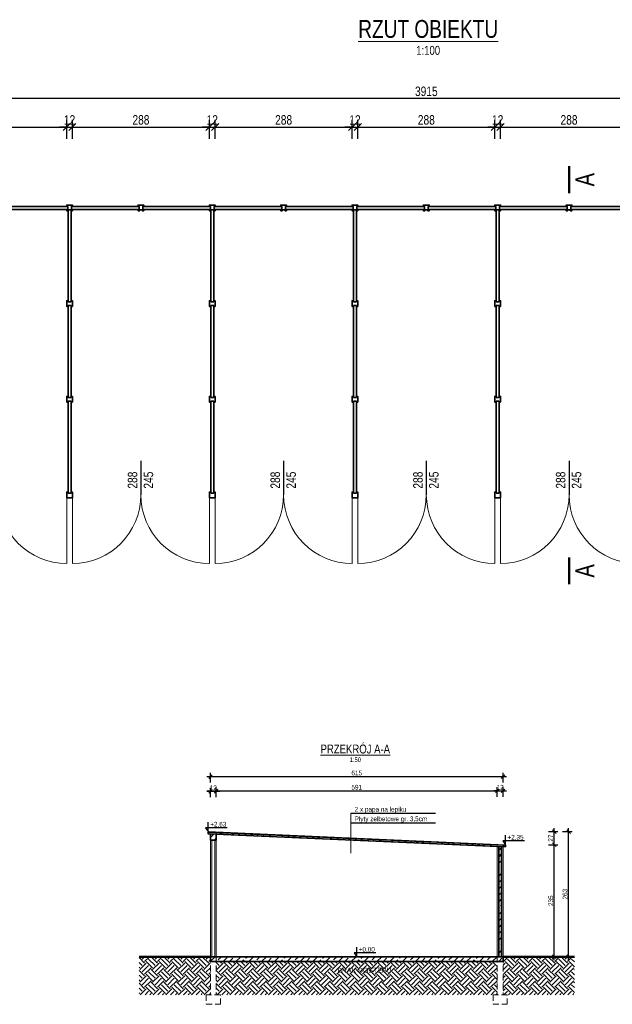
# Model space of a CAD drawing. Header units: centimetres. Extents: x 486002 to 490080, y 148030 to 150099.
# Tile 2 of 3: x 487253 to 488499, y 148030 to 150099. Entities that reach past the tile are written whole.
import ezdxf
from ezdxf.enums import TextEntityAlignment as Align

# ---------------------------------------------------------------- set-up
doc = ezdxf.new("R2010")
doc.units = ezdxf.units.CM
doc.header["$LTSCALE"] = 100
doc.linetypes.add('HIDDEN', pattern=[0.375, 0.25, -0.125])
for name, color, linetype, lineweight in [('0.50', 3, 'Continuous', 50), ('00RamTab-T', 2, 'Continuous', 35), ('1_Widoki', 1, 'Continuous', 18), ('1_Ściany przekrój', 2, 'Continuous', 35), ('2_Stolarka', 6, 'Continuous', 18), ('3_Opisy', 4, 'Continuous', 15), ('4_Wymiary', 1, 'Continuous', 13), ('7_Przerywane', 9, 'HIDDEN', 9), ('9_Pomocnicze', 9, 'Continuous', 9)]:
    doc.layers.add(name, color=color, linetype=linetype, lineweight=lineweight)
doc.styles.add('CDMSTYLE', font='CDMSIMPL', dxfattribs={"width": 0.8, "bigfont": 'CDMBIGPL'})
doc.dimstyles.new('CDM-CM100CM', dxfattribs={"dimscale": 10, "dimtxt": 2, "dimasz": 1.5, "dimexe": 1.5, "dimexo": 0, "dimgap": 0.5, "dimtad": 1, "dimdec": 0, "dimrnd": 0.1, "dimzin": 9, "dimtxsty": 'CDMSTYLE', "dimblk": 'OBLIQUE', "dimcen": 2.5, "dimdle": 1.5, "dimclrd": 9, "dimclre": 9, "dimadec": 1, "dimazin": 2, "dimtfac": 1, "dimtdec": 0, "dimtix": 1, "dimtmove": 1, "dimatfit": 3, "dimldrblk": 'DOT', "dimfxlon": 1, "dimtvp": 1, "dimtolj": 1, "dimtzin": 0, "dimlwd": 25, "dimlwe": 25, "dimarcsym": 0})
doc.dimstyles.new('CDM-CM50CM', dxfattribs={"dimscale": 5, "dimtxt": 2, "dimasz": 1.5, "dimexe": 1.5, "dimexo": 0, "dimgap": 0.5, "dimtad": 1, "dimdec": 0, "dimrnd": 0.1, "dimzin": 9, "dimtxsty": 'CDMSTYLE', "dimblk": 'OBLIQUE', "dimcen": 2.5, "dimdle": 1.5, "dimclrd": 9, "dimclre": 9, "dimadec": 1, "dimazin": 2, "dimtfac": 1, "dimtdec": 0, "dimtix": 1, "dimtmove": 1, "dimatfit": 3, "dimldrblk": 'DOT', "dimfxlon": 1, "dimtvp": 1, "dimtolj": 1, "dimtzin": 0, "dimlwd": 25, "dimlwe": 25, "dimarcsym": 0})
pattern_1 = [(45, (-1148.308, 392.354), (-13.4703842, 13.4703842), []), (45, (-1134.838, 392.354), (-13.4703842, 13.4703842), [9.525, -4.7625])]

# ---------------------------------------------------------------- blocks, each defined once
blk = doc.blocks.new('_OBLIQUE')
at = {"color": 0, "linetype": 'ByBlock'}
blk.add_line((-0.5, -0.5), (0.5, 0.5), dxfattribs=at)
blk = doc.blocks.new('*D6556')
at = {"layer": '4_Wymiary', "color": 9, "lineweight": 25}
for p, q in [((487048.9, 149872.9), (487366.9, 149872.9)), ((487063.9, 149847.9), (487063.9, 149887.9)), ((487351.9, 149847.9), (487351.9, 149887.9))]:
    blk.add_line(p, q, dxfattribs=at)
at = {"layer": 'Defpoints', "color": 0}
for p in [(487351.9, 149872.9), (487063.9, 149709.1), (487351.9, 149709.1)]:
    blk.add_point(p, dxfattribs=at)
at = {"layer": '4_Wymiary', "color": 9, "linetype": 'ByBlock', "lineweight": 25, "xscale": 15, "yscale": 15, "zscale": 15, "rotation": 180}
blk.add_blockref('_OBLIQUE', (487063.9, 149872.9), dxfattribs=at)
at = {"layer": '4_Wymiary', "color": 9, "linetype": 'ByBlock', "lineweight": 25, "xscale": 15, "yscale": 15, "zscale": 15}
blk.add_blockref('_OBLIQUE', (487351.9, 149872.9), dxfattribs=at)
at = {"layer": '4_Wymiary', "color": 0, "insert": (487207.9, 149887.9), "char_height": 20, "attachment_point": 5, "style": 'CDMSTYLE'}
blk.add_mtext('\\A1;288', dxfattribs=at)
blk = doc.blocks.new('_DOT')
at = {"color": 0, "linetype": 'ByBlock'}
blk.add_line((-0.5, 0), (-1, 0), dxfattribs=at)
at = {"color": 0, "linetype": 'ByBlock', "const_width": 0.5}
blk.add_lwpolyline([(-0.25, 0, 1), (0.25, 0, 1)], format="xyb", close=True, dxfattribs=at)
blk = doc.blocks.new('*D6557')
at = {"layer": '4_Wymiary', "color": 9, "lineweight": 25}
for p, q in [((487336.9, 149872.9), (487378.9, 149872.9)), ((487351.9, 149872.9), (487336.9, 149872.9)), ((487351.9, 149847.9), (487351.9, 149887.9)), ((487363.9, 149847.9), (487363.9, 149887.9)), ((487363.9, 149872.9), (487378.9, 149872.9))]:
    blk.add_line(p, q, dxfattribs=at)
at = {"layer": 'Defpoints', "color": 0}
for p in [(487363.9, 149872.9), (487351.9, 149709.1), (487363.9, 149709.1)]:
    blk.add_point(p, dxfattribs=at)
at = {"layer": '4_Wymiary', "color": 9, "linetype": 'ByBlock', "lineweight": 25, "xscale": 15, "yscale": 15, "zscale": 15}
blk.add_blockref('_OBLIQUE', (487351.9, 149872.9), dxfattribs=at)
at = {"layer": '4_Wymiary', "color": 9, "linetype": 'ByBlock', "lineweight": 25, "xscale": 15, "yscale": 15, "zscale": 15, "rotation": 180}
blk.add_blockref('_OBLIQUE', (487363.9, 149872.9), dxfattribs=at)
at = {"layer": '4_Wymiary', "color": 0, "insert": (487357.9, 149887.9), "char_height": 20, "attachment_point": 5, "style": 'CDMSTYLE'}
blk.add_mtext('\\A1;12', dxfattribs=at)
blk = doc.blocks.new('*D6558')
at = {"layer": '4_Wymiary', "color": 9, "lineweight": 25}
for p, q in [((487348.9, 149872.9), (487666.9, 149872.9)), ((487363.9, 149847.9), (487363.9, 149887.9)), ((487651.9, 149847.9), (487651.9, 149887.9))]:
    blk.add_line(p, q, dxfattribs=at)
at = {"layer": 'Defpoints', "color": 0}
for p in [(487651.9, 149872.9), (487363.9, 149709.1), (487651.9, 149709.1)]:
    blk.add_point(p, dxfattribs=at)
at = {"layer": '4_Wymiary', "color": 9, "linetype": 'ByBlock', "lineweight": 25, "xscale": 15, "yscale": 15, "zscale": 15, "rotation": 180}
blk.add_blockref('_OBLIQUE', (487363.9, 149872.9), dxfattribs=at)
at = {"layer": '4_Wymiary', "color": 9, "linetype": 'ByBlock', "lineweight": 25, "xscale": 15, "yscale": 15, "zscale": 15}
blk.add_blockref('_OBLIQUE', (487651.9, 149872.9), dxfattribs=at)
at = {"layer": '4_Wymiary', "color": 0, "insert": (487507.9, 149887.9), "char_height": 20, "attachment_point": 5, "style": 'CDMSTYLE'}
blk.add_mtext('\\A1;288', dxfattribs=at)
blk = doc.blocks.new('*D6559')
at = {"layer": '4_Wymiary', "color": 9, "lineweight": 25}
for p, q in [((487636.9, 149872.9), (487678.9, 149872.9)), ((487651.9, 149872.9), (487636.9, 149872.9)), ((487651.9, 149847.9), (487651.9, 149887.9)), ((487663.9, 149847.9), (487663.9, 149887.9)), ((487663.9, 149872.9), (487678.9, 149872.9))]:
    blk.add_line(p, q, dxfattribs=at)
at = {"layer": 'Defpoints', "color": 0}
for p in [(487663.9, 149872.9), (487651.9, 149709.1), (487663.9, 149709.1)]:
    blk.add_point(p, dxfattribs=at)
at = {"layer": '4_Wymiary', "color": 9, "linetype": 'ByBlock', "lineweight": 25, "xscale": 15, "yscale": 15, "zscale": 15}
blk.add_blockref('_OBLIQUE', (487651.9, 149872.9), dxfattribs=at)
at = {"layer": '4_Wymiary', "color": 9, "linetype": 'ByBlock', "lineweight": 25, "xscale": 15, "yscale": 15, "zscale": 15, "rotation": 180}
blk.add_blockref('_OBLIQUE', (487663.9, 149872.9), dxfattribs=at)
at = {"layer": '4_Wymiary', "color": 0, "insert": (487657.9, 149887.9), "char_height": 20, "attachment_point": 5, "style": 'CDMSTYLE'}
blk.add_mtext('\\A1;12', dxfattribs=at)
blk = doc.blocks.new('*D6560')
at = {"layer": '4_Wymiary', "color": 9, "lineweight": 25}
for p, q in [((487648.9, 149872.9), (487966.9, 149872.9)), ((487663.9, 149847.9), (487663.9, 149887.9)), ((487951.9, 149847.9), (487951.9, 149887.9))]:
    blk.add_line(p, q, dxfattribs=at)
at = {"layer": 'Defpoints', "color": 0}
for p in [(487951.9, 149872.9), (487663.9, 149709.1), (487951.9, 149709.1)]:
    blk.add_point(p, dxfattribs=at)
at = {"layer": '4_Wymiary', "color": 9, "linetype": 'ByBlock', "lineweight": 25, "xscale": 15, "yscale": 15, "zscale": 15, "rotation": 180}
blk.add_blockref('_OBLIQUE', (487663.9, 149872.9), dxfattribs=at)
at = {"layer": '4_Wymiary', "color": 9, "linetype": 'ByBlock', "lineweight": 25, "xscale": 15, "yscale": 15, "zscale": 15}
blk.add_blockref('_OBLIQUE', (487951.9, 149872.9), dxfattribs=at)
at = {"layer": '4_Wymiary', "color": 0, "insert": (487807.9, 149887.9), "char_height": 20, "attachment_point": 5, "style": 'CDMSTYLE'}
blk.add_mtext('\\A1;288', dxfattribs=at)
blk = doc.blocks.new('*D6561')
at = {"layer": '4_Wymiary', "color": 9, "lineweight": 25}
for p, q in [((487936.9, 149872.9), (487978.9, 149872.9)), ((487951.9, 149872.9), (487936.9, 149872.9)), ((487951.9, 149847.9), (487951.9, 149887.9)), ((487963.9, 149847.9), (487963.9, 149887.9)), ((487963.9, 149872.9), (487978.9, 149872.9))]:
    blk.add_line(p, q, dxfattribs=at)
at = {"layer": 'Defpoints', "color": 0}
for p in [(487963.9, 149872.9), (487951.9, 149709.1), (487963.9, 149709.1)]:
    blk.add_point(p, dxfattribs=at)
at = {"layer": '4_Wymiary', "color": 9, "linetype": 'ByBlock', "lineweight": 25, "xscale": 15, "yscale": 15, "zscale": 15}
blk.add_blockref('_OBLIQUE', (487951.9, 149872.9), dxfattribs=at)
at = {"layer": '4_Wymiary', "color": 9, "linetype": 'ByBlock', "lineweight": 25, "xscale": 15, "yscale": 15, "zscale": 15, "rotation": 180}
blk.add_blockref('_OBLIQUE', (487963.9, 149872.9), dxfattribs=at)
at = {"layer": '4_Wymiary', "color": 0, "insert": (487957.9, 149887.9), "char_height": 20, "attachment_point": 5, "style": 'CDMSTYLE'}
blk.add_mtext('\\A1;12', dxfattribs=at)
blk = doc.blocks.new('*D6562')
at = {"layer": '4_Wymiary', "color": 9, "lineweight": 25}
for p, q in [((487948.9, 149872.9), (488266.9, 149872.9)), ((487963.9, 149847.9), (487963.9, 149887.9)), ((488251.9, 149847.9), (488251.9, 149887.9))]:
    blk.add_line(p, q, dxfattribs=at)
at = {"layer": 'Defpoints', "color": 0}
for p in [(488251.9, 149872.9), (487963.9, 149709.1), (488251.9, 149709.1)]:
    blk.add_point(p, dxfattribs=at)
at = {"layer": '4_Wymiary', "color": 9, "linetype": 'ByBlock', "lineweight": 25, "xscale": 15, "yscale": 15, "zscale": 15, "rotation": 180}
blk.add_blockref('_OBLIQUE', (487963.9, 149872.9), dxfattribs=at)
at = {"layer": '4_Wymiary', "color": 9, "linetype": 'ByBlock', "lineweight": 25, "xscale": 15, "yscale": 15, "zscale": 15}
blk.add_blockref('_OBLIQUE', (488251.9, 149872.9), dxfattribs=at)
at = {"layer": '4_Wymiary', "color": 0, "insert": (488107.9, 149887.9), "char_height": 20, "attachment_point": 5, "style": 'CDMSTYLE'}
blk.add_mtext('\\A1;288', dxfattribs=at)
blk = doc.blocks.new('*D6563')
at = {"layer": '4_Wymiary', "color": 9, "lineweight": 25}
for p, q in [((488236.9, 149872.9), (488278.9, 149872.9)), ((488251.9, 149872.9), (488236.9, 149872.9)), ((488251.9, 149847.9), (488251.9, 149887.9)), ((488263.9, 149847.9), (488263.9, 149887.9)), ((488263.9, 149872.9), (488278.9, 149872.9))]:
    blk.add_line(p, q, dxfattribs=at)
at = {"layer": 'Defpoints', "color": 0}
for p in [(488263.9, 149872.9), (488251.9, 149709.1), (488263.9, 149709.1)]:
    blk.add_point(p, dxfattribs=at)
at = {"layer": '4_Wymiary', "color": 9, "linetype": 'ByBlock', "lineweight": 25, "xscale": 15, "yscale": 15, "zscale": 15}
blk.add_blockref('_OBLIQUE', (488251.9, 149872.9), dxfattribs=at)
at = {"layer": '4_Wymiary', "color": 9, "linetype": 'ByBlock', "lineweight": 25, "xscale": 15, "yscale": 15, "zscale": 15, "rotation": 180}
blk.add_blockref('_OBLIQUE', (488263.9, 149872.9), dxfattribs=at)
at = {"layer": '4_Wymiary', "color": 0, "insert": (488257.9, 149887.9), "char_height": 20, "attachment_point": 5, "style": 'CDMSTYLE'}
blk.add_mtext('\\A1;12', dxfattribs=at)
blk = doc.blocks.new('*D6564')
at = {"layer": '4_Wymiary', "color": 9, "lineweight": 25}
for p, q in [((488248.9, 149872.9), (488566.9, 149872.9)), ((488263.9, 149847.9), (488263.9, 149887.9)), ((488551.9, 149847.9), (488551.9, 149887.9))]:
    blk.add_line(p, q, dxfattribs=at)
at = {"layer": 'Defpoints', "color": 0}
for p in [(488551.9, 149872.9), (488263.9, 149709.1), (488551.9, 149709.1)]:
    blk.add_point(p, dxfattribs=at)
at = {"layer": '4_Wymiary', "color": 9, "linetype": 'ByBlock', "lineweight": 25, "xscale": 15, "yscale": 15, "zscale": 15, "rotation": 180}
blk.add_blockref('_OBLIQUE', (488263.9, 149872.9), dxfattribs=at)
at = {"layer": '4_Wymiary', "color": 9, "linetype": 'ByBlock', "lineweight": 25, "xscale": 15, "yscale": 15, "zscale": 15}
blk.add_blockref('_OBLIQUE', (488551.9, 149872.9), dxfattribs=at)
at = {"layer": '4_Wymiary', "color": 0, "insert": (488407.9, 149887.9), "char_height": 20, "attachment_point": 5, "style": 'CDMSTYLE'}
blk.add_mtext('\\A1;288', dxfattribs=at)
blk = doc.blocks.new('*D6576')
at = {"layer": '4_Wymiary', "color": 9, "lineweight": 25}
for p, q in [((486150.4, 149907.9), (486150.4, 149947.9)), ((490065.4, 149907.9), (490065.4, 149947.9)), ((490080.4, 149932.9), (486135.4, 149932.9))]:
    blk.add_line(p, q, dxfattribs=at)
at = {"layer": 'Defpoints', "color": 0}
for p in [(486150.4, 149932.9), (486150.4, 149709.1), (490065.4, 149709.1)]:
    blk.add_point(p, dxfattribs=at)
at = {"layer": '4_Wymiary', "color": 9, "linetype": 'ByBlock', "lineweight": 25, "xscale": 15, "yscale": 15, "zscale": 15, "rotation": 180}
blk.add_blockref('_OBLIQUE', (486150.4, 149932.9), dxfattribs=at)
at = {"layer": '4_Wymiary', "color": 9, "linetype": 'ByBlock', "lineweight": 25, "xscale": 15, "yscale": 15, "zscale": 15}
blk.add_blockref('_OBLIQUE', (490065.4, 149932.9), dxfattribs=at)
at = {"layer": '4_Wymiary', "color": 0, "insert": (488107.9, 149947.9), "char_height": 20, "attachment_point": 5, "style": 'CDMSTYLE'}
blk.add_mtext('\\A1;3915', dxfattribs=at)
blk = doc.blocks.new('*D6581')
at = {"layer": '4_Wymiary', "color": 9, "lineweight": 25}
for p, q in [((488394.5, 148392.9), (488414.5, 148392.9)), ((488407, 148122.7), (488407, 148400.4)), ((488394.5, 148130.2), (488414.5, 148130.2))]:
    blk.add_line(p, q, dxfattribs=at)
at = {"layer": 'Defpoints', "color": 0}
for p in [(487649.3, 148392.9), (488407, 148392.9), (487654.1, 148130.2)]:
    blk.add_point(p, dxfattribs=at)
at = {"layer": '4_Wymiary', "color": 9, "linetype": 'ByBlock', "lineweight": 25, "xscale": 7.5, "yscale": 7.5, "zscale": 7.5}
for p, rotation in [((488407, 148392.9), 90), ((488407, 148130.2), 270)]:
    blk.add_blockref('_OBLIQUE', p, dxfattribs=dict(at, rotation=rotation))
at = {"layer": '4_Wymiary', "color": 0, "insert": (488399.5, 148261.5), "char_height": 10, "attachment_point": 5, "rotation": 90, "style": 'CDMSTYLE'}
blk.add_mtext('\\A1;263', dxfattribs=at)
blk = doc.blocks.new('*D6582')
at = {"layer": '4_Wymiary', "color": 9, "lineweight": 25}
for p, q in [((488364.5, 148365.4), (488384.5, 148365.4)), ((488377, 148122.7), (488377, 148372.9)), ((488364.5, 148130.2), (488384.5, 148130.2))]:
    blk.add_line(p, q, dxfattribs=at)
at = {"layer": 'Defpoints', "color": 0}
for p in [(488274.3, 148365.4), (488377, 148365.4), (488269.1, 148130.2)]:
    blk.add_point(p, dxfattribs=at)
at = {"layer": '4_Wymiary', "color": 9, "linetype": 'ByBlock', "lineweight": 25, "xscale": 7.5, "yscale": 7.5, "zscale": 7.5}
for p, rotation in [((488377, 148365.4), 90), ((488377, 148130.2), 270)]:
    blk.add_blockref('_OBLIQUE', p, dxfattribs=dict(at, rotation=rotation))
at = {"layer": '4_Wymiary', "color": 0, "insert": (488369.5, 148247.8), "char_height": 10, "attachment_point": 5, "rotation": 90, "style": 'CDMSTYLE'}
blk.add_mtext('\\A1;235', dxfattribs=at)
blk = doc.blocks.new('*D6583')
at = {"layer": '4_Wymiary', "color": 9, "lineweight": 25}
for p, q in [((488364.5, 148392.9), (488384.5, 148392.9)), ((488377, 148357.9), (488377, 148400.4)), ((488364.5, 148365.4), (488384.5, 148365.4))]:
    blk.add_line(p, q, dxfattribs=at)
at = {"layer": 'Defpoints', "color": 0}
for p in [(487649.3, 148392.9), (488377, 148392.9), (488274.3, 148365.4)]:
    blk.add_point(p, dxfattribs=at)
at = {"layer": '4_Wymiary', "color": 9, "linetype": 'ByBlock', "lineweight": 25, "xscale": 7.5, "yscale": 7.5, "zscale": 7.5}
for p, rotation in [((488377, 148392.9), 90), ((488377, 148365.4), 270)]:
    blk.add_blockref('_OBLIQUE', p, dxfattribs=dict(at, rotation=rotation))
at = {"layer": '4_Wymiary', "color": 0, "insert": (488369.5, 148379.2), "char_height": 10, "attachment_point": 5, "rotation": 90, "style": 'CDMSTYLE'}
blk.add_mtext('\\A1;27', dxfattribs=at)
blk = doc.blocks.new('*D6584')
at = {"layer": '4_Wymiary', "color": 9, "lineweight": 25}
for p, q in [((487646.6, 148477.6), (487673.6, 148477.6)), ((487654.1, 148477.6), (487646.6, 148477.6)), ((487654.1, 148465.1), (487654.1, 148485.1)), ((487666.1, 148465.1), (487666.1, 148485.1)), ((487666.1, 148477.6), (487673.6, 148477.6))]:
    blk.add_line(p, q, dxfattribs=at)
at = {"layer": 'Defpoints', "color": 0}
for p in [(487666.1, 148477.6), (487654.1, 148375.2), (487666.1, 148375.2)]:
    blk.add_point(p, dxfattribs=at)
at = {"layer": '4_Wymiary', "color": 9, "linetype": 'ByBlock', "lineweight": 25, "xscale": 7.5, "yscale": 7.5, "zscale": 7.5}
blk.add_blockref('_OBLIQUE', (487654.1, 148477.6), dxfattribs=at)
at = {"layer": '4_Wymiary', "color": 9, "linetype": 'ByBlock', "lineweight": 25, "xscale": 7.5, "yscale": 7.5, "zscale": 7.5, "rotation": 180}
blk.add_blockref('_OBLIQUE', (487666.1, 148477.6), dxfattribs=at)
at = {"layer": '4_Wymiary', "color": 0, "insert": (487660.1, 148485.1), "char_height": 10, "attachment_point": 5, "style": 'CDMSTYLE'}
blk.add_mtext('\\A1;12', dxfattribs=at)
blk = doc.blocks.new('*D6585')
at = {"layer": '4_Wymiary', "color": 9, "lineweight": 25}
for p, q in [((487658.6, 148478.6), (488264.6, 148478.6)), ((487666.1, 148466.1), (487666.1, 148486.1)), ((488257.1, 148466.1), (488257.1, 148486.1))]:
    blk.add_line(p, q, dxfattribs=at)
at = {"layer": 'Defpoints', "color": 0}
for p in [(488257.1, 148478.6), (487666.1, 148375.2), (488257.1, 148344.6)]:
    blk.add_point(p, dxfattribs=at)
at = {"layer": '4_Wymiary', "color": 9, "linetype": 'ByBlock', "lineweight": 25, "xscale": 7.5, "yscale": 7.5, "zscale": 7.5, "rotation": 180}
blk.add_blockref('_OBLIQUE', (487666.1, 148478.6), dxfattribs=at)
at = {"layer": '4_Wymiary', "color": 9, "linetype": 'ByBlock', "lineweight": 25, "xscale": 7.5, "yscale": 7.5, "zscale": 7.5}
blk.add_blockref('_OBLIQUE', (488257.1, 148478.6), dxfattribs=at)
at = {"layer": '4_Wymiary', "color": 0, "insert": (487961.6, 148486.1), "char_height": 10, "attachment_point": 5, "style": 'CDMSTYLE'}
blk.add_mtext('\\A1;591', dxfattribs=at)
blk = doc.blocks.new('*D6586')
at = {"layer": '4_Wymiary', "color": 9, "lineweight": 25}
for p, q in [((488249.6, 148478.6), (488276.6, 148478.6)), ((488257.1, 148478.6), (488249.6, 148478.6)), ((488257.1, 148466.1), (488257.1, 148486.1)), ((488269.1, 148466.1), (488269.1, 148486.1)), ((488269.1, 148478.6), (488276.6, 148478.6))]:
    blk.add_line(p, q, dxfattribs=at)
at = {"layer": 'Defpoints', "color": 0}
for p in [(488269.1, 148478.6), (488257.1, 148344.6), (488269.1, 148344.6)]:
    blk.add_point(p, dxfattribs=at)
at = {"layer": '4_Wymiary', "color": 9, "linetype": 'ByBlock', "lineweight": 25, "xscale": 7.5, "yscale": 7.5, "zscale": 7.5}
blk.add_blockref('_OBLIQUE', (488257.1, 148478.6), dxfattribs=at)
at = {"layer": '4_Wymiary', "color": 9, "linetype": 'ByBlock', "lineweight": 25, "xscale": 7.5, "yscale": 7.5, "zscale": 7.5, "rotation": 180}
blk.add_blockref('_OBLIQUE', (488269.1, 148478.6), dxfattribs=at)
at = {"layer": '4_Wymiary', "color": 0, "insert": (488263.1, 148486.1), "char_height": 10, "attachment_point": 5, "style": 'CDMSTYLE'}
blk.add_mtext('\\A1;12', dxfattribs=at)
blk = doc.blocks.new('*D6587')
at = {"layer": '4_Wymiary', "color": 9, "lineweight": 25}
for p, q in [((487646.6, 148508.6), (488276.6, 148508.6)), ((487654.1, 148496.1), (487654.1, 148516.1)), ((488269.1, 148496.1), (488269.1, 148516.1))]:
    blk.add_line(p, q, dxfattribs=at)
at = {"layer": 'Defpoints', "color": 0}
for p in [(488269.1, 148508.6), (487654.1, 148375.2), (488269.1, 148361.2)]:
    blk.add_point(p, dxfattribs=at)
at = {"layer": '4_Wymiary', "color": 9, "linetype": 'ByBlock', "lineweight": 25, "xscale": 7.5, "yscale": 7.5, "zscale": 7.5, "rotation": 180}
blk.add_blockref('_OBLIQUE', (487654.1, 148508.6), dxfattribs=at)
at = {"layer": '4_Wymiary', "color": 9, "linetype": 'ByBlock', "lineweight": 25, "xscale": 7.5, "yscale": 7.5, "zscale": 7.5}
blk.add_blockref('_OBLIQUE', (488269.1, 148508.6), dxfattribs=at)
at = {"layer": '4_Wymiary', "color": 0, "insert": (487961.6, 148516.1), "char_height": 10, "attachment_point": 5, "style": 'CDMSTYLE'}
blk.add_mtext('\\A1;615', dxfattribs=at)

msp = doc.modelspace()

# ---------------------------------------------------------------- hatches: boundary and pattern name
at = {"layer": '1_Ściany przekrój', "transparency": 33554687}
h = msp.add_hatch(dxfattribs=at)
h.set_pattern_fill('ANSI33', color=9, scale=3)
h.set_pattern_definition(pattern_1)
h.paths.add_polyline_path([(487949.3, 148375.2), (487949.3, 148378.7), (487649.3, 148391.9), (487649.1, 148388.4)])
h.paths.add_polyline_path([(488274.1, 148360.9), (488274.3, 148364.4), (487949.3, 148378.7), (487949.3, 148375.2)])
h.paths.add_polyline_path([(487666.1, 148387.6), (487654.1, 148388.2), (487654.1, 148375.2), (487666.1, 148375.2)])
h = msp.add_hatch(dxfattribs=at)
h.set_pattern_fill('ANSI33', color=9, scale=3)
h.set_pattern_definition(pattern_1)
h.paths.add_polyline_path([(488266.1, 148361.3), (488260.1, 148361.6), (488260.1, 148130.2), (488266.1, 148130.2)])
h = msp.add_hatch(dxfattribs=at)
h.set_pattern_fill('ANSI33', color=9, scale=3)
h.set_pattern_definition([(45, (-12882.14, -4017.773), (-13.4703842, 13.4703842), []), (45, (-12868.67, -4017.773), (-13.4703842, 13.4703842), [9.525, -4.7625])])
h.paths.add_polyline_path([(488257.1, 148120.2), (488269.1, 148120.2), (488269.1, 148130.2), (488257.1, 148130.2)])
h.paths.add_polyline_path([(487666.1, 148120.2), (488257.1, 148120.2), (488257.1, 148130.2), (487666.1, 148130.2)])
h.paths.add_polyline_path([(487666.1, 148120.2), (487666.1, 148130.2), (487654.1, 148130.2), (487654.1, 148120.2)])
at = {"layer": '4_Wymiary', "transparency": 33554687}
h = msp.add_hatch(dxfattribs=at)
h.set_pattern_fill('EARTH', color=9, scale=3, angle=135)
h.set_pattern_definition([(135, (-12882.14, -4017.773), (-26.94076836, 3e-15), [19.05, -19.05]), (135, (-12887.191, -4022.824), (-26.94076836, 3e-15), [19.05, -19.05]), (135, (-12892.242, -4027.876), (-26.94076836, 3e-15), [19.05, -19.05]), (225, (-12895.61, -4027.876), (-5e-15, -26.94076836), [19.05, -19.05]), (225, (-12900.661, -4022.824), (-5e-15, -26.94076836), [19.05, -19.05]), (225, (-12905.713, -4017.773), (-5e-15, -26.94076836), [19.05, -19.05])])
h.paths.add_polyline_path([(488269.1, 148120.2), (488269.1, 148050.2), (488278.1, 148050.2), (488419.1, 148050.2), (488419.1, 148130.2), (488269.1, 148130.2)])
h.paths.add_polyline_path([(487666.1, 148120.2), (487666.1, 148050.2), (487675.1, 148050.2), (488248.1, 148050.2), (488257.1, 148050.2), (488257.1, 148120.2)])
h.paths.add_polyline_path([(487654.1, 148130.2), (487504.1, 148130.2), (487504.1, 148050.2), (487645.1, 148050.2), (487654.1, 148050.2), (487654.1, 148120.2)])
h.paths.add_polyline_path([(487920.7, 148112), (488037.5, 148112), (488037.5, 148088), (487920.7, 148088)], flags=24)

# ---------------------------------------------------------------- linework, layer by layer
at = {"layer": '0.50'}
for p, q in [((487654.1, 148130.2), (487504.1, 148130.2)), ((488269.1, 148130.2), (488419.1, 148130.2))]:
    msp.add_line(p, q, dxfattribs=at)
for points in [[(488407.9, 149734.3), (488407.9, 149790.5)], [(488407.9, 148912.4), (488407.9, 148968.7)]]:
    msp.add_lwpolyline(points, dxfattribs=at)
at = {"layer": '1_Widoki'}
for p, q in [((487654.1, 148130.2), (487654.1, 148375.2)), ((487666.1, 148130.2), (487666.1, 148375.2)), ((488257.1, 148130.2), (488257.1, 148361.7)), ((488269.1, 148130.2), (488269.1, 148361.2))]:
    msp.add_line(p, q, dxfattribs=at)
at = {"layer": '1_Ściany przekrój'}
for p, q in [((488274.1, 148360.9), (488274.3, 148364.4)), ((488260.1, 148130.2), (488260.1, 148361.6)), ((488266.1, 148130.2), (488266.1, 148361.3))]:
    msp.add_line(p, q, dxfattribs=at)
for points in [[(487363.9, 149700.1), (487361.9, 149700.1), (487361.9, 149706.1), (487363.9, 149706.1), (487363.9, 149709.1), (487360.9, 149709.1), (487360.9, 149709.1), (487354.9, 149709.1), (487354.9, 149709.1), (487351.9, 149709.1), (487351.9, 149706.1), (487353.9, 149706.1), (487353.9, 149700.1), (487351.9, 149700.1), (487351.9, 149697.1), (487354.9, 149697.1), (487354.9, 149699.1), (487360.9, 149699.1), (487360.9, 149697.1), (487363.9, 149697.1)], [(487513.9, 149700.1), (487511.9, 149700.1), (487511.9, 149706.1), (487513.9, 149706.1), (487513.9, 149709.1), (487510.9, 149709.1), (487510.9, 149709.1), (487504.9, 149709.1), (487504.9, 149709.1), (487501.9, 149709.1), (487501.9, 149706.1), (487503.9, 149706.1), (487503.9, 149700.1), (487501.9, 149700.1), (487501.9, 149697.1), (487504.9, 149697.1), (487504.9, 149699.1), (487510.9, 149699.1), (487510.9, 149697.1), (487513.9, 149697.1)], [(487663.9, 149700.1), (487661.9, 149700.1), (487661.9, 149706.1), (487663.9, 149706.1), (487663.9, 149709.1), (487660.9, 149709.1), (487660.9, 149709.1), (487654.9, 149709.1), (487654.9, 149709.1), (487651.9, 149709.1), (487651.9, 149706.1), (487653.9, 149706.1), (487653.9, 149700.1), (487651.9, 149700.1), (487651.9, 149697.1), (487654.9, 149697.1), (487654.9, 149699.1), (487660.9, 149699.1), (487660.9, 149697.1), (487663.9, 149697.1)], [(487813.9, 149700.1), (487811.9, 149700.1), (487811.9, 149706.1), (487813.9, 149706.1), (487813.9, 149709.1), (487810.9, 149709.1), (487810.9, 149709.1), (487804.9, 149709.1), (487804.9, 149709.1), (487801.9, 149709.1), (487801.9, 149706.1), (487803.9, 149706.1), (487803.9, 149700.1), (487801.9, 149700.1), (487801.9, 149697.1), (487804.9, 149697.1), (487804.9, 149699.1), (487810.9, 149699.1), (487810.9, 149697.1), (487813.9, 149697.1)], [(487963.9, 149700.1), (487961.9, 149700.1), (487961.9, 149706.1), (487963.9, 149706.1), (487963.9, 149709.1), (487960.9, 149709.1), (487960.9, 149709.1), (487954.9, 149709.1), (487954.9, 149709.1), (487951.9, 149709.1), (487951.9, 149706.1), (487953.9, 149706.1), (487953.9, 149700.1), (487951.9, 149700.1), (487951.9, 149697.1), (487954.9, 149697.1), (487954.9, 149699.1), (487960.9, 149699.1), (487960.9, 149697.1), (487963.9, 149697.1)], [(488113.9, 149700.1), (488111.9, 149700.1), (488111.9, 149706.1), (488113.9, 149706.1), (488113.9, 149709.1), (488110.9, 149709.1), (488110.9, 149709.1), (488104.9, 149709.1), (488104.9, 149709.1), (488101.9, 149709.1), (488101.9, 149706.1), (488103.9, 149706.1), (488103.9, 149700.1), (488101.9, 149700.1), (488101.9, 149697.1), (488104.9, 149697.1), (488104.9, 149699.1), (488110.9, 149699.1), (488110.9, 149697.1), (488113.9, 149697.1)], [(488263.9, 149700.1), (488261.9, 149700.1), (488261.9, 149706.1), (488263.9, 149706.1), (488263.9, 149709.1), (488260.9, 149709.1), (488260.9, 149709.1), (488254.9, 149709.1), (488254.9, 149709.1), (488251.9, 149709.1), (488251.9, 149706.1), (488253.9, 149706.1), (488253.9, 149700.1), (488251.9, 149700.1), (488251.9, 149697.1), (488254.9, 149697.1), (488254.9, 149699.1), (488260.9, 149699.1), (488260.9, 149697.1), (488263.9, 149697.1)], [(488413.9, 149700.1), (488411.9, 149700.1), (488411.9, 149706.1), (488413.9, 149706.1), (488413.9, 149709.1), (488410.9, 149709.1), (488410.9, 149709.1), (488404.9, 149709.1), (488404.9, 149709.1), (488401.9, 149709.1), (488401.9, 149706.1), (488403.9, 149706.1), (488403.9, 149700.1), (488401.9, 149700.1), (488401.9, 149697.1), (488404.9, 149697.1), (488404.9, 149699.1), (488410.9, 149699.1), (488410.9, 149697.1), (488413.9, 149697.1)], [(487353.9, 149706.1), (487211.9, 149706.1), (487211.9, 149700.1), (487353.9, 149700.1)], [(487360.9, 149699.1), (487354.9, 149699.1), (487354.9, 149506.1), (487360.9, 149506.1)], [(487361.9, 149706.1), (487503.9, 149706.1), (487503.9, 149700.1), (487361.9, 149700.1)], [(487653.9, 149706.1), (487511.9, 149706.1), (487511.9, 149700.1), (487653.9, 149700.1)], [(487660.9, 149699.1), (487654.9, 149699.1), (487654.9, 149506.1), (487660.9, 149506.1)], [(487661.9, 149706.1), (487803.9, 149706.1), (487803.9, 149700.1), (487661.9, 149700.1)], [(487953.9, 149706.1), (487811.9, 149706.1), (487811.9, 149700.1), (487953.9, 149700.1)], [(487960.9, 149699.1), (487954.9, 149699.1), (487954.9, 149506.1), (487960.9, 149506.1)], [(487961.9, 149706.1), (488103.9, 149706.1), (488103.9, 149700.1), (487961.9, 149700.1)], [(488253.9, 149706.1), (488111.9, 149706.1), (488111.9, 149700.1), (488253.9, 149700.1)], [(488260.9, 149699.1), (488254.9, 149699.1), (488254.9, 149506.1), (488260.9, 149506.1)], [(488261.9, 149706.1), (488403.9, 149706.1), (488403.9, 149700.1), (488261.9, 149700.1)], [(488553.9, 149706.1), (488411.9, 149706.1), (488411.9, 149700.1), (488553.9, 149700.1)], [(487354.9, 149498.1), (487360.9, 149498.1), (487360.9, 149305.1), (487354.9, 149305.1)], [(487654.9, 149498.1), (487660.9, 149498.1), (487660.9, 149305.1), (487654.9, 149305.1)], [(487954.9, 149498.1), (487960.9, 149498.1), (487960.9, 149305.1), (487954.9, 149305.1)], [(488254.9, 149498.1), (488260.9, 149498.1), (488260.9, 149305.1), (488254.9, 149305.1)], [(487354.9, 149297.1), (487360.9, 149297.1), (487360.9, 149104.1), (487354.9, 149104.1)], [(487654.9, 149297.1), (487660.9, 149297.1), (487660.9, 149104.1), (487654.9, 149104.1)], [(487954.9, 149297.1), (487960.9, 149297.1), (487960.9, 149104.1), (487954.9, 149104.1)], [(488254.9, 149297.1), (488260.9, 149297.1), (488260.9, 149104.1), (488254.9, 149104.1)], [(487363.9, 149103.1), (487363.9, 149103.1), (487363.9, 149097.1), (487363.9, 149097.1), (487363.9, 149094.1), (487360.9, 149094.1), (487360.9, 149094.1), (487354.9, 149094.1), (487354.9, 149094.1), (487351.9, 149094.1), (487351.9, 149097.1), (487351.9, 149097.1), (487351.9, 149103.1), (487351.9, 149103.1), (487351.9, 149106.1), (487354.9, 149106.1), (487354.9, 149104.1), (487360.9, 149104.1), (487360.9, 149106.1), (487363.9, 149106.1)], [(487663.9, 149103.1), (487663.9, 149103.1), (487663.9, 149097.1), (487663.9, 149097.1), (487663.9, 149094.1), (487660.9, 149094.1), (487660.9, 149094.1), (487654.9, 149094.1), (487654.9, 149094.1), (487651.9, 149094.1), (487651.9, 149097.1), (487651.9, 149097.1), (487651.9, 149103.1), (487651.9, 149103.1), (487651.9, 149106.1), (487654.9, 149106.1), (487654.9, 149104.1), (487660.9, 149104.1), (487660.9, 149106.1), (487663.9, 149106.1)], [(487963.9, 149103.1), (487963.9, 149103.1), (487963.9, 149097.1), (487963.9, 149097.1), (487963.9, 149094.1), (487960.9, 149094.1), (487960.9, 149094.1), (487954.9, 149094.1), (487954.9, 149094.1), (487951.9, 149094.1), (487951.9, 149097.1), (487951.9, 149097.1), (487951.9, 149103.1), (487951.9, 149103.1), (487951.9, 149106.1), (487954.9, 149106.1), (487954.9, 149104.1), (487960.9, 149104.1), (487960.9, 149106.1), (487963.9, 149106.1)], [(488263.9, 149103.1), (488263.9, 149103.1), (488263.9, 149097.1), (488263.9, 149097.1), (488263.9, 149094.1), (488260.9, 149094.1), (488260.9, 149094.1), (488254.9, 149094.1), (488254.9, 149094.1), (488251.9, 149094.1), (488251.9, 149097.1), (488251.9, 149097.1), (488251.9, 149103.1), (488251.9, 149103.1), (488251.9, 149106.1), (488254.9, 149106.1), (488254.9, 149104.1), (488260.9, 149104.1), (488260.9, 149106.1), (488263.9, 149106.1)], [(487654.1, 148375.2), (487654.1, 148388.2), (487666.1, 148387.6), (487666.1, 148375.2)], [(488269.1, 148130.2), (488269.1, 148120.2), (487654.1, 148120.2), (487654.1, 148130.2)]]:
    msp.add_lwpolyline(points, close=True, dxfattribs=at)
for points in [[(487363.9, 149496.1), (487363.9, 149508.1), (487360.9, 149508.1), (487360.9, 149506.1), (487354.9, 149506.1), (487354.9, 149508.1), (487351.9, 149508.1), (487351.9, 149496.1), (487354.9, 149496.1), (487354.9, 149498.1), (487360.9, 149498.1), (487360.9, 149496.1), (487363.9, 149496.1)], [(487663.9, 149496.1), (487663.9, 149508.1), (487660.9, 149508.1), (487660.9, 149506.1), (487654.9, 149506.1), (487654.9, 149508.1), (487651.9, 149508.1), (487651.9, 149496.1), (487654.9, 149496.1), (487654.9, 149498.1), (487660.9, 149498.1), (487660.9, 149496.1), (487663.9, 149496.1)], [(487963.9, 149496.1), (487963.9, 149508.1), (487960.9, 149508.1), (487960.9, 149506.1), (487954.9, 149506.1), (487954.9, 149508.1), (487951.9, 149508.1), (487951.9, 149496.1), (487954.9, 149496.1), (487954.9, 149498.1), (487960.9, 149498.1), (487960.9, 149496.1), (487963.9, 149496.1)], [(488263.9, 149496.1), (488263.9, 149508.1), (488260.9, 149508.1), (488260.9, 149506.1), (488254.9, 149506.1), (488254.9, 149508.1), (488251.9, 149508.1), (488251.9, 149496.1), (488254.9, 149496.1), (488254.9, 149498.1), (488260.9, 149498.1), (488260.9, 149496.1), (488263.9, 149496.1)], [(487363.9, 149295.1), (487363.9, 149307.1), (487360.9, 149307.1), (487360.9, 149305.1), (487354.9, 149305.1), (487354.9, 149307.1), (487351.9, 149307.1), (487351.9, 149295.1), (487354.9, 149295.1), (487354.9, 149297.1), (487360.9, 149297.1), (487360.9, 149295.1), (487363.9, 149295.1)], [(487663.9, 149295.1), (487663.9, 149307.1), (487660.9, 149307.1), (487660.9, 149305.1), (487654.9, 149305.1), (487654.9, 149307.1), (487651.9, 149307.1), (487651.9, 149295.1), (487654.9, 149295.1), (487654.9, 149297.1), (487660.9, 149297.1), (487660.9, 149295.1), (487663.9, 149295.1)], [(487963.9, 149295.1), (487963.9, 149307.1), (487960.9, 149307.1), (487960.9, 149305.1), (487954.9, 149305.1), (487954.9, 149307.1), (487951.9, 149307.1), (487951.9, 149295.1), (487954.9, 149295.1), (487954.9, 149297.1), (487960.9, 149297.1), (487960.9, 149295.1), (487963.9, 149295.1)], [(488263.9, 149295.1), (488263.9, 149307.1), (488260.9, 149307.1), (488260.9, 149305.1), (488254.9, 149305.1), (488254.9, 149307.1), (488251.9, 149307.1), (488251.9, 149295.1), (488254.9, 149295.1), (488254.9, 149297.1), (488260.9, 149297.1), (488260.9, 149295.1), (488263.9, 149295.1)], [(488274.3, 148364.4), (487649.3, 148391.9), (487649.1, 148388.4), (488274.1, 148360.9)]]:
    msp.add_lwpolyline(points, dxfattribs=at)
at = {"layer": '2_Stolarka'}
for p, q in [((487351.9, 149100.1), (487351.9, 148956.1)), ((487363.9, 149100.1), (487363.9, 148956.1)), ((487651.9, 149100.1), (487651.9, 148956.1)), ((487663.9, 149100.1), (487663.9, 148956.1)), ((487951.9, 149100.1), (487951.9, 148956.1)), ((487963.9, 149100.1), (487963.9, 148956.1)), ((488251.9, 149100.1), (488251.9, 148956.1)), ((488263.9, 149100.1), (488263.9, 148956.1)), ((487657.1, 148130.2), (487657.1, 148375.2)), ((487663.1, 148130.2), (487663.1, 148375.2))]:
    msp.add_line(p, q, dxfattribs=at)
for centre, start, end in [((487351.9, 149100.1), 180, 270), ((487363.9, 149100.1), 270, 0), ((487651.9, 149100.1), 180, 270), ((487663.9, 149100.1), 270, 0), ((487951.9, 149100.1), 180, 270), ((487963.9, 149100.1), 270, 0), ((488251.9, 149100.1), 180, 270), ((488263.9, 149100.1), 270, 0), ((488551.9, 149100.1), 180, 270)]:
    msp.add_arc(centre, 144, start, end, dxfattribs=at)
at = {"layer": '3_Opisy', "lineweight": 25}
for p, q in [((487507.9, 149172.1), (487507.9, 149100.1)), ((487807.9, 149172.1), (487807.9, 149100.1)), ((488107.9, 149172.1), (488107.9, 149100.1)), ((488407.9, 149172.1), (488407.9, 149100.1)), ((487643.7, 148400.9), (487649.3, 148392.9)), ((488268.7, 148373.4), (488274.3, 148365.4)), ((487956, 148138.2), (487961.6, 148130.2))]:
    msp.add_line(p, q, dxfattribs=at)
at = {"layer": '3_Opisy'}
msp.add_line((487949.3, 148430.8), (487949.3, 148347.8), dxfattribs=at)
at = {"layer": '3_Opisy', "lineweight": 25}
for points in [[(488127.5, 148430.8), (487949.3, 148430.8)], [(487649.3, 148392.9), (487649.3, 148412.9)], [(488127.5, 148410.8), (487949.3, 148410.8)], [(487689.3, 148400.9), (487643.7, 148400.9)], [(488274.3, 148365.4), (488274.3, 148385.4)], [(488314.3, 148373.4), (488268.7, 148373.4)], [(488001.6, 148138.2), (487956, 148138.2)], [(487961.6, 148130.2), (487961.6, 148150.2)]]:
    msp.add_lwpolyline(points, dxfattribs=at)
at = {"layer": '7_Przerywane', "ltscale": 0.5}
for p, q in [((487654.1, 148130.2), (487654.1, 148050.2)), ((487666.1, 148130.2), (487666.1, 148050.2)), ((488257.1, 148130.2), (488257.1, 148050.2)), ((488269.1, 148130.2), (488269.1, 148050.2))]:
    msp.add_line(p, q, dxfattribs=at)
for points in [[(487675.1, 148050.2), (487645.1, 148050.2), (487645.1, 148030.2), (487675.1, 148030.2)], [(488278.1, 148050.2), (488248.1, 148050.2), (488248.1, 148030.2), (488278.1, 148030.2)]]:
    msp.add_lwpolyline(points, close=True, dxfattribs=at)
at = {"layer": '9_Pomocnicze'}
msp.add_lwpolyline([(488274.3, 148364.4), (488274.3, 148365.4), (487649.3, 148392.9), (487649.3, 148391.9)], dxfattribs=at)

# ---------------------------------------------------------------- texts
at = {"layer": '0.50', "lineweight": 0, "style": 'CDMSTYLE', "width": 0.8}
for p in [(488441.2, 149762.4), (488441.2, 148940.6)]:
    msp.add_text('A', height=39.4, rotation=90, dxfattribs=at).set_placement(p, align=Align.MIDDLE_CENTER)
at = {"layer": '00RamTab-T', "color": 4, "linetype": 'Continuous', "lineweight": 0, "style": 'CDMSTYLE', "width": 0.8}
for s, height, p in [('%%URZUT OBIEKTU', 37.5, (488111.8, 150079.1)), ('%%UPRZEKRÓJ A-A', 18.75, (487958.6, 148566.5))]:
    msp.add_text(s, height=height, dxfattribs=at).set_placement(p, align=Align.MIDDLE_CENTER)
at = {"layer": '00RamTab-T', "color": 2, "linetype": 'Continuous', "lineweight": 0, "style": 'CDMSTYLE', "width": 0.8}
for s, height, p in [('1:100', 18.75, (488111.8, 150034.1)), ('1:50', 9.38, (487958.6, 148544))]:
    msp.add_text(s, height=height, dxfattribs=at).set_placement(p, align=Align.MIDDLE_CENTER)
at = {"layer": '3_Opisy', "lineweight": 25, "char_height": 20, "width": 239.361, "attachment_point": 7, "rotation": 89.9608, "style": 'CDMSTYLE'}
for insert in [(487533.9, 149113.4), (487833.9, 149113.4), (488133.9, 149113.4), (488433.9, 149113.4)]:
    msp.add_mtext('288\\P245', dxfattribs=dict(at, insert=insert))
at = {"layer": '3_Opisy', "lineweight": 25, "char_height": 10, "style": 'CDMSTYLE'}
for s, width, gutter_width, insert, attachment_point in [('\\A1;2 x papa na lepiku', 454.402, 525, (487957.3, 148444.8), 1), ('\\A1;Płyty żelbetowe gr. 3,5cm ', 454.402, 525, (487957.3, 148424.8), 1), ('+2,63 ', 40.528, 12.5, (487687.4, 148413.4), 3), ('+2,35 ', 40.528, 12.5, (488312.3, 148386), 3), ('+0,00 ', 40.528, 12.5, (487999.6, 148150.7), 3)]:
    msp.add_mtext_dynamic_manual_height_columns(s, width=width, gutter_width=gutter_width, heights=[0], dxfattribs=dict(at, insert=insert, attachment_point=attachment_point))
at = {"layer": '3_Opisy', "lineweight": 25, "insert": (488034.9, 148106.8), "char_height": 10.4, "attachment_point": 3}
msp.add_mtext_dynamic_manual_height_columns('\\pxql;{\\fArial|b0|i0|c238|p34;BRAK DOSTĘPU}', width=114.08, gutter_width=700, heights=[0], dxfattribs=at)

# ---------------------------------------------------------------- dimensions: what is measured, and where the dimension line sits
at = {"layer": '4_Wymiary'}
for base, p1, p2, dimstyle, picture, middle in [((486150.4, 149932.9), (490065.4, 149709.1), (486150.4, 149709.1), 'CDM-CM100CM', '*D6576', (488107.9, 149947.9)), ((487351.9, 149872.9), (487063.9, 149709.1), (487351.9, 149709.1), 'CDM-CM100CM', '*D6556', (487207.9, 149887.9)), ((487363.9, 149872.9), (487351.9, 149709.1), (487363.9, 149709.1), 'CDM-CM100CM', '*D6557', (487357.9, 149887.9)), ((487651.9, 149872.9), (487363.9, 149709.1), (487651.9, 149709.1), 'CDM-CM100CM', '*D6558', (487507.9, 149887.9)), ((487663.9, 149872.9), (487651.9, 149709.1), (487663.9, 149709.1), 'CDM-CM100CM', '*D6559', (487657.9, 149887.9)), ((487951.9, 149872.9), (487663.9, 149709.1), (487951.9, 149709.1), 'CDM-CM100CM', '*D6560', (487807.9, 149887.9)), ((487963.9, 149872.9), (487951.9, 149709.1), (487963.9, 149709.1), 'CDM-CM100CM', '*D6561', (487957.9, 149887.9)), ((488251.9, 149872.9), (487963.9, 149709.1), (488251.9, 149709.1), 'CDM-CM100CM', '*D6562', (488107.9, 149887.9)), ((488263.9, 149872.9), (488251.9, 149709.1), (488263.9, 149709.1), 'CDM-CM100CM', '*D6563', (488257.9, 149887.9)), ((488551.9, 149872.9), (488263.9, 149709.1), (488551.9, 149709.1), 'CDM-CM100CM', '*D6564', (488407.9, 149887.9)), ((488269.1, 148508.6), (487654.1, 148375.2), (488269.1, 148361.2), 'CDM-CM50CM', '*D6587', (487961.6, 148516.1)), ((487666.1, 148477.6), (487654.1, 148375.2), (487666.1, 148375.2), 'CDM-CM50CM', '*D6584', (487660.1, 148485.1)), ((488257.1, 148478.6), (487666.1, 148375.2), (488257.1, 148344.6), 'CDM-CM50CM', '*D6585', (487961.6, 148486.1)), ((488269.1, 148478.6), (488257.1, 148344.6), (488269.1, 148344.6), 'CDM-CM50CM', '*D6586', (488263.1, 148486.1))]:
    dim = msp.add_linear_dim(base=base, p1=p1, p2=p2, dimstyle=dimstyle, dxfattribs=at)
    dim.commit()
    dim.dimension.update_dxf_attribs({"geometry": picture, "text_midpoint": middle})
for base, p1, p2, picture, middle in [((488407, 148392.9), (487654.1, 148130.2), (487649.3, 148392.9), '*D6581', (488399.5, 148261.5)), ((488377.0487, 148392.8792), (488274.3086, 148365.4406), (487649.3182, 148392.8792), '*D6583', (488369.5487, 148379.1599)), ((488377, 148365.4), (488269.1, 148130.2), (488274.3, 148365.4), '*D6582', (488369.5, 148247.8))]:
    dim = msp.add_linear_dim(base=base, p1=p1, p2=p2, angle=90, dimstyle='CDM-CM50CM', dxfattribs=at)
    dim.commit()
    dim.dimension.update_dxf_attribs({"geometry": picture, "text_midpoint": middle})

doc.saveas('drawing.dxf')
